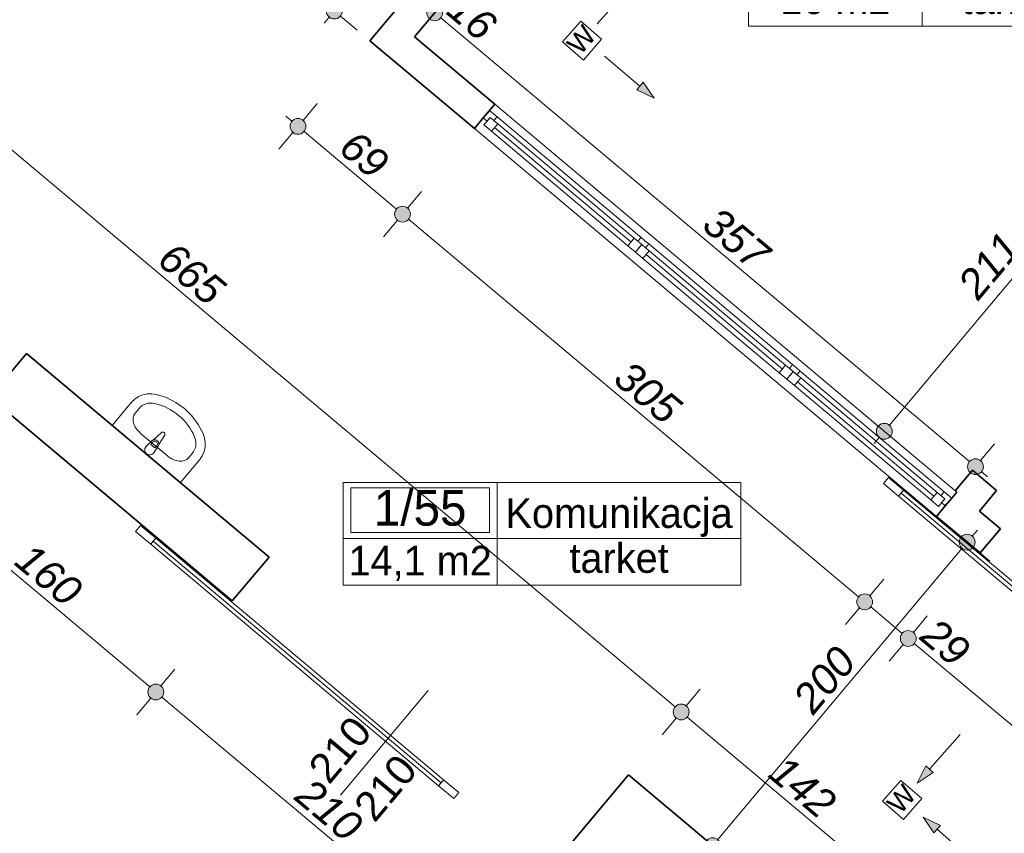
# Model space of a CAD drawing. Header units: millimetres. Extents: x -50073 to 84772, y -78870 to -35317.
# Tile 110 of 125: x 48069 to 53048, y -61511 to -57397. Entities that reach past the tile are written whole.
import ezdxf
from ezdxf.enums import TextEntityAlignment as Align

# ---------------------------------------------------------------- set-up
doc = ezdxf.new("R2010")
doc.units = ezdxf.units.MM
doc.header["$MEASUREMENT"] = 0
for name, color, linetype, lineweight in [('Drzwi ArchiCAD_Nr_pióra__1', 7, 'Continuous', 0), ('Instalacje - Went_Klim_Nr_pióra__42', 150, 'Continuous', 13), ('Konstrukcja - Ściany zew_Nr_pióra__6', 7, 'Continuous', 35), ('Metryczki pomieszczeń ArchiCADa_Nr_pióra__1', 7, 'Continuous', 0), ('Okna ArchiCADa_Nr_pióra__1', 7, 'Continuous', 0), ('Wnetrze - Sanitariaty_Nr_pióra__22', 8, 'Continuous', 13), ('Wymiarowanie - Ogólne_Nr_pióra__82', 114, 'Continuous', 13), ('Znaczniki drzwi ArchiCADa_Nr_pióra__1', 7, 'Continuous', 0), ('Znaczniki drzwi ArchiCADa_Nr_pióra__7', 7, 'Continuous', 70)]:
    doc.layers.add(name, color=color, linetype=linetype, lineweight=lineweight)
doc.layers.add('Elementy modelu - Strefy', color=7, linetype='Continuous')
doc.layers.add('Wymiarowanie - Ogólne', color=7, linetype='Continuous')
doc.styles.add('GENERATED_STYLE_1', font='txt')
doc.styles.add('GENERATED_STYLE_2', font='txt')
doc.styles.add('GENERATED_STYLE_3', font='txt')
doc.dimstyles.new('GENERATED_STYLE__1', dxfattribs={"dimtxt": 150, "dimasz": 152, "dimexe": 0.18, "dimexo": 0, "dimgap": 0.09, "dimtad": 1, "dimlfac": 0.1, "dimzin": 0, "dimdsep": 46, "dimtxsty": 'GENERATED_STYLE_3', "dimblk": 'ARROWHEAD_11', "dimblk1": 'ARROWHEAD_11', "dimblk2": 'ARROWHEAD_11', "dimcen": 0.09, "dimclrd": 114, "dimclre": 114, "dimclrt": 114, "dimazin": 0, "dimtfac": 1, "dimtdec": 4, "dimtmove": 0, "dimatfit": 3, "dimfxl": 1, "dimtolj": 1, "dimtzin": 0, "dimarcsym": 0})

# ---------------------------------------------------------------- blocks, each defined once
blk = doc.blocks.new('Pok. 1os._1_60A_54', base_point=(52632.4, -57195))
at = {"layer": 'Metryczki pomieszczeń ArchiCADa_Nr_pióra__1', "linetype": 'Continuous'}
for p, q in [((51754.4, -56912.1), (53532.4, -56912.1)), ((51754.4, -57430.7), (51754.4, -56912.1)), ((51798.3, -56938.1), (52588.5, -56938.1)), ((51798.3, -57164.3), (51798.3, -56938.1)), ((52588.5, -56938.1), (52588.5, -57164.3)), ((52632.4, -56912.1), (52632.4, -57430.7)), ((53532.4, -56912.1), (53532.4, -57430.7)), ((51754.4, -57195), (53532.4, -57195)), ((52588.5, -57164.3), (51798.3, -57164.3)), ((53532.4, -57430.7), (51754.4, -57430.7))]:
    blk.add_line(p, q, dxfattribs=at)
at = {"layer": 'Metryczki pomieszczeń ArchiCADa_Nr_pióra__1'}
for tag, height, style, p in [('ROOM_NUMBER', 180, 'GENERATED_STYLE_2', (52193.4, -57040)), ('ROOM_NAME', 150, 'GENERATED_STYLE_1', (53082.4, -57046.2)), ('floor_f', 150, 'GENERATED_STYLE_1', (53082.4, -57293.7)), ('ROOM_CALC_AREA', 150, 'GENERATED_STYLE_1', (52193.4, -57293.7))]:
    blk.add_attdef(tag, text='', height=height, dxfattribs=dict(at, style=style)).set_placement(p, align=Align.MIDDLE_CENTER)
blk = doc.blocks.new('Komunikacja_1_55_62', base_point=(50483.7, -60020.3))
at = {"layer": 'Metryczki pomieszczeń ArchiCADa_Nr_pióra__1', "linetype": 'Continuous'}
for p, q in [((49704.7, -59737.4), (51716.4, -59737.4)), ((49704.7, -60256), (49704.7, -59737.4)), ((50483.7, -59737.4), (50483.7, -60256)), ((51716.4, -59737.4), (51716.4, -60256)), ((49743.6, -59763.4), (50444.8, -59763.4)), ((49743.6, -59989.7), (49743.6, -59763.4)), ((50444.8, -59763.4), (50444.8, -59989.7)), ((50444.8, -59989.7), (49743.6, -59989.7)), ((49704.7, -60020.3), (51716.4, -60020.3)), ((51716.4, -60256), (49704.7, -60256))]:
    blk.add_line(p, q, dxfattribs=at)
at = {"layer": 'Metryczki pomieszczeń ArchiCADa_Nr_pióra__1'}
for tag, height, style, p in [('ROOM_NUMBER', 180, 'GENERATED_STYLE_2', (50094.2, -59865.4)), ('ROOM_NAME', 150, 'GENERATED_STYLE_1', (51100.1, -59891.9)), ('floor_f', 150, 'GENERATED_STYLE_1', (51100.1, -60119)), ('ROOM_CALC_AREA', 150, 'GENERATED_STYLE_1', (50094.2, -60132.4))]:
    blk.add_attdef(tag, text='', height=height, dxfattribs=dict(at, style=style)).set_placement(p, align=Align.MIDDLE_CENTER)
blk = doc.blocks.new('*D96')
at = {"layer": 'Wymiarowanie - Ogólne_Nr_pióra__82', "linetype": 'Continuous'}
for points in [[(39276.8, -39330.7), (39273.8, -39315.4), (39265.1, -39302.4), (39252.1, -39293.7), (39236.8, -39290.7), (39221.5, -39293.7), (39208.5, -39302.4), (39199.9, -39315.4), (39196.8, -39330.7), (39199.9, -39346), (39208.5, -39359), (39221.5, -39367.6), (39236.8, -39370.7), (39252.1, -39367.6), (39265.1, -39359), (39273.8, -39346)], [(61589.9, -58047.1), (61586.9, -58031.8), (61578.2, -58018.8), (61565.2, -58010.1), (61549.9, -58007.1), (61534.6, -58010.1), (61521.6, -58018.8), (61513, -58031.8), (61509.9, -58047.1), (61513, -58062.4), (61521.6, -58075.4), (61534.6, -58084), (61549.9, -58087.1), (61565.2, -58084), (61578.2, -58075.4), (61586.9, -58062.4)]]:
    blk.add_hatch(color=256, dxfattribs=at).paths.add_polyline_path(points)
for p, q in [((39262.5, -39300), (39333.2, -39215.7)), ((39175.5, -39279.3), (39206.2, -39305)), ((39140.4, -39445.6), (39211.1, -39361.3)), ((39267.5, -39356.4), (61519.3, -58021.4)), ((61575.6, -58016.4), (61646.3, -57932.2)), ((61453.5, -58162), (61524.2, -58077.7)), ((61580.6, -58072.8), (61611.2, -58098.5))]:
    blk.add_line(p, q, dxfattribs=at)
for centre in [(39236.8, -39330.7), (61549.9, -58047.1)]:
    blk.add_circle(centre, 40, dxfattribs=at)
at = {"layer": 'Wymiarowanie - Ogólne_Nr_pióra__82', "insert": (50150.5, -48446), "char_height": 150, "attachment_point": 7, "rotation": 320.0098, "style": 'GENERATED_STYLE_3'}
blk.add_mtext('\\A1;{\\fArial|b0|i1|c238|p38;2 912,5}', dxfattribs=at)
blk = doc.blocks.new('ARROWHEAD_11')
at = {"color": 0, "linetype": 'Continuous', "lineweight": 0}
blk.add_line((0, 0), (-1, 0), dxfattribs=at)
at = {"color": 0, "linetype": 'Continuous', "lineweight": 0, "const_width": 0.25, "flags": 128}
blk.add_lwpolyline([(-0.125, 0, 1), (0.125, 0, 1)], format="xyb", close=True, dxfattribs=at)
blk = doc.blocks.new('*D177')
at = {"layer": 'Wymiarowanie - Ogólne_Nr_pióra__82', "linetype": 'Continuous'}
for points in [[(48797.6, -60796.3), (48794.5, -60781), (48785.8, -60768), (48772.9, -60759.4), (48757.6, -60756.3), (48742.3, -60759.4), (48729.3, -60768), (48720.6, -60781), (48717.6, -60796.3), (48720.6, -60811.6), (48729.3, -60824.6), (48742.3, -60833.3), (48757.6, -60836.3), (48772.9, -60833.3), (48785.8, -60824.6), (48794.5, -60811.6)], [(50406.3, -62146.2), (50403.2, -62130.8), (50394.6, -62117.9), (50381.6, -62109.2), (50366.3, -62106.2), (50351, -62109.2), (50338, -62117.9), (50329.3, -62130.8), (50326.3, -62146.2), (50329.3, -62161.5), (50338, -62174.4), (50351, -62183.1), (50366.3, -62186.2), (50381.6, -62183.1), (50394.6, -62174.4), (50403.2, -62161.5)]]:
    blk.add_hatch(color=256, dxfattribs=at).paths.add_polyline_path(points)
for p, q in [((48731.8, -60827), (48661.1, -60911.2)), ((50335.6, -62120.4), (48788.2, -60822)), ((50462.7, -62031.2), (50392, -62115.5)), ((50340.6, -62176.8), (50269.8, -62261.1))]:
    blk.add_line(p, q, dxfattribs=at)
blk.add_circle((50366.3, -62146.2), 40, dxfattribs=at)
at = {"layer": 'Wymiarowanie - Ogólne_Nr_pióra__82', "insert": (49450.4, -61338.5), "char_height": 150, "attachment_point": 7, "rotation": 320.0005, "style": 'GENERATED_STYLE_3'}
blk.add_mtext('\\A1;{\\fArial|b0|i1|c238|p38;210}', dxfattribs=at)
blk = doc.blocks.new('*D178')
at = {"layer": 'Wymiarowanie - Ogólne_Nr_pióra__82', "linetype": 'Continuous'}
for points in [[(47571.9, -59767.9), (47568.8, -59752.6), (47560.2, -59739.6), (47547.2, -59730.9), (47531.9, -59727.9), (47516.6, -59730.9), (47503.6, -59739.6), (47494.9, -59752.6), (47491.9, -59767.9), (47494.9, -59783.2), (47503.6, -59796.2), (47516.6, -59804.8), (47531.9, -59807.9), (47547.2, -59804.8), (47560.2, -59796.2), (47568.8, -59783.2)], [(48797.6, -60796.3), (48794.5, -60781), (48785.8, -60768), (48772.9, -60759.4), (48757.6, -60756.3), (48742.3, -60759.4), (48729.3, -60768), (48720.6, -60781), (48717.6, -60796.3), (48720.6, -60811.6), (48729.3, -60824.6), (48742.3, -60833.3), (48757.6, -60836.3), (48772.9, -60833.3), (48785.8, -60824.6), (48794.5, -60811.6)]]:
    blk.add_hatch(color=256, dxfattribs=at).paths.add_polyline_path(points)
for p, q in [((47628.3, -59653), (47557.6, -59737.2)), ((47506.2, -59798.5), (47435.5, -59882.8)), ((48726.9, -60770.6), (47562.5, -59793.6)), ((48854, -60681.4), (48783.3, -60765.7)), ((48731.8, -60827), (48661.1, -60911.2))]:
    blk.add_line(p, q, dxfattribs=at)
blk.add_circle((48757.6, -60796.3), 40, dxfattribs=at)
at = {"layer": 'Wymiarowanie - Ogólne_Nr_pióra__82', "insert": (48033.2, -60149.4), "char_height": 150, "attachment_point": 7, "rotation": 320.0005, "style": 'GENERATED_STYLE_3'}
blk.add_mtext('\\A1;{\\fArial|b0|i1|c238|p38;160}', dxfattribs=at)
blk = doc.blocks.new('*D213')
at = {"layer": 'Wymiarowanie - Ogólne_Nr_pióra__82', "linetype": 'Continuous'}
for points in [[(54436.3, -61327.8), (54433.3, -61312.5), (54424.6, -61299.5), (54411.7, -61290.8), (54396.3, -61287.8), (54381, -61290.8), (54368.1, -61299.5), (54359.4, -61312.5), (54356.3, -61327.8), (54359.4, -61343.1), (54368.1, -61356.1), (54381, -61364.7), (54396.3, -61367.8), (54411.7, -61364.7), (54424.6, -61356.1), (54433.3, -61343.1)], [(52940.8, -63110.1), (52937.8, -63094.8), (52929.1, -63081.8), (52916.2, -63073.2), (52900.8, -63070.1), (52885.5, -63073.2), (52872.6, -63081.8), (52863.9, -63094.8), (52860.8, -63110.1), (52863.9, -63125.4), (52872.6, -63138.4), (52885.5, -63147.1), (52900.8, -63150.1), (52916.2, -63147.1), (52929.1, -63138.4), (52937.8, -63125.4)]]:
    blk.add_hatch(color=256, dxfattribs=at).paths.add_polyline_path(points)
for p, q in [((54281.4, -61231.4), (54365.7, -61302.1)), ((54370.6, -61358.4), (52926.6, -63079.5)), ((54427, -61353.5), (54511.3, -61424.2)), ((52785.9, -63013.7), (52870.2, -63084.4)), ((52875.1, -63140.8), (52849.4, -63171.4)), ((52931.5, -63135.8), (53015.8, -63206.5))]:
    blk.add_line(p, q, dxfattribs=at)
for centre in [(54396.3, -61327.8), (52900.8, -63110.1)]:
    blk.add_circle(centre, 40, dxfattribs=at)
at = {"layer": 'Wymiarowanie - Ogólne_Nr_pióra__82', "insert": (53460.8, -62396.1), "char_height": 150, "attachment_point": 7, "rotation": 50.001, "style": 'GENERATED_STYLE_3'}
blk.add_mtext('\\A1;{\\fArial|b0|i1|c238|p38;232,5}', dxfattribs=at)
blk = doc.blocks.new('*D214')
at = {"layer": 'Wymiarowanie - Ogólne_Nr_pióra__82', "linetype": 'Continuous'}
for points in [[(52900.4, -60039), (52897.3, -60023.7), (52888.7, -60010.7), (52875.7, -60002), (52860.4, -59999), (52845.1, -60002), (52832.1, -60010.7), (52823.4, -60023.7), (52820.4, -60039), (52823.4, -60054.3), (52832.1, -60067.3), (52845.1, -60076), (52860.4, -60079), (52875.7, -60076), (52888.7, -60067.3), (52897.3, -60054.3)], [(51613.3, -61573.4), (51610.3, -61558.1), (51601.6, -61545.1), (51588.6, -61536.4), (51573.3, -61533.4), (51558, -61536.4), (51545, -61545.1), (51536.4, -61558.1), (51533.3, -61573.4), (51536.4, -61588.7), (51545, -61601.7), (51558, -61610.3), (51573.3, -61613.4), (51588.6, -61610.3), (51601.6, -61601.7), (51610.3, -61588.7)]]:
    blk.add_hatch(color=256, dxfattribs=at).paths.add_polyline_path(points)
for p, q in [((52745.4, -59942.6), (52829.7, -60013.3)), ((52911.8, -59977.7), (52886.1, -60008.4)), ((52834.7, -60069.6), (51599, -61542.7)), ((52891, -60064.7), (52975.3, -60135.4)), ((51458.4, -61477), (51542.7, -61547.7)), ((51547.6, -61604), (51521.9, -61634.7)), ((51604, -61599.1), (51688.2, -61669.8))]:
    blk.add_line(p, q, dxfattribs=at)
for centre in [(52860.4, -60039), (51573.3, -61573.4)]:
    blk.add_circle(centre, 40, dxfattribs=at)
at = {"layer": 'Wymiarowanie - Ogólne_Nr_pióra__82', "insert": (52084.1, -60917.7), "char_height": 150, "attachment_point": 7, "rotation": 50.0098, "style": 'GENERATED_STYLE_3'}
blk.add_mtext('\\A1;{\\fArial|b0|i1|c238|p38;200}', dxfattribs=at)
blk = doc.blocks.new('*D217')
at = {"layer": 'Wymiarowanie - Ogólne_Nr_pióra__82', "linetype": 'Continuous'}
for points in [[(51454.2, -60897.3), (51451.1, -60882), (51442.4, -60869), (51429.5, -60860.4), (51414.2, -60857.3), (51398.8, -60860.4), (51385.9, -60869), (51377.2, -60882), (51374.2, -60897.3), (51377.2, -60912.6), (51385.9, -60925.6), (51398.8, -60934.3), (51414.2, -60937.3), (51429.5, -60934.3), (51442.4, -60925.6), (51451.1, -60912.6)], [(52541.9, -61810.1), (52538.9, -61794.8), (52530.2, -61781.8), (52517.2, -61773.1), (52501.9, -61770.1), (52486.6, -61773.1), (52473.6, -61781.8), (52465, -61794.8), (52461.9, -61810.1), (52465, -61825.4), (52473.6, -61838.4), (52486.6, -61847), (52501.9, -61850.1), (52517.2, -61847), (52530.2, -61838.4), (52538.9, -61825.4)]]:
    blk.add_hatch(color=256, dxfattribs=at).paths.add_polyline_path(points)
for p, q in [((51510.6, -60782.4), (51439.9, -60866.7)), ((51383.5, -60871.6), (51352.9, -60845.9)), ((51388.4, -60928), (51317.7, -61012.2)), ((52471.3, -61784.4), (51444.8, -60923)), ((52598.3, -61695.2), (52527.6, -61779.4)), ((52476.2, -61840.7), (52405.5, -61925))]:
    blk.add_line(p, q, dxfattribs=at)
for centre in [(51414.2, -60897.3), (52501.9, -61810.1)]:
    blk.add_circle(centre, 40, dxfattribs=at)
at = {"layer": 'Wymiarowanie - Ogólne_Nr_pióra__82', "insert": (51846.5, -61221), "char_height": 150, "attachment_point": 7, "rotation": 319.9995, "style": 'GENERATED_STYLE_3'}
blk.add_mtext('\\A1;{\\fArial|b0|i1|c238|p38;142}', dxfattribs=at)
blk = doc.blocks.new('*D220')
at = {"layer": 'Wymiarowanie - Ogólne_Nr_pióra__82', "linetype": 'Continuous'}
for points in [[(52602.2, -60525.8), (52599.2, -60510.5), (52590.5, -60497.5), (52577.5, -60488.9), (52562.2, -60485.8), (52546.9, -60488.9), (52533.9, -60497.5), (52525.3, -60510.5), (52522.2, -60525.8), (52525.3, -60541.1), (52533.9, -60554.1), (52546.9, -60562.8), (52562.2, -60565.8), (52577.5, -60562.8), (52590.5, -60554.1), (52599.2, -60541.1)], [(53973.5, -61676.4), (53970.4, -61661.1), (53961.7, -61648.1), (53948.8, -61639.4), (53933.5, -61636.4), (53918.1, -61639.4), (53905.2, -61648.1), (53896.5, -61661.1), (53893.5, -61676.4), (53896.5, -61691.7), (53905.2, -61704.7), (53918.1, -61713.4), (53933.5, -61716.4), (53948.8, -61713.4), (53961.7, -61704.7), (53970.4, -61691.7)]]:
    blk.add_hatch(color=256, dxfattribs=at).paths.add_polyline_path(points)
for p, q in [((52658.6, -60410.9), (52587.9, -60495.2)), ((52536.5, -60556.5), (52465.8, -60640.7)), ((53902.8, -61650.7), (52592.9, -60551.5))]:
    blk.add_line(p, q, dxfattribs=at)
blk.add_circle((52562.2, -60525.8), 40, dxfattribs=at)
at = {"layer": 'Wymiarowanie - Ogólne_Nr_pióra__82', "char_height": 150, "attachment_point": 7, "rotation": 320.0008, "style": 'GENERATED_STYLE_3'}
for s, insert in [('\\A1;{\\fArial|b0|i1|c238|p38;29}', (52612.1, -60528.6)), ('\\A1;{\\fArial|b0|i1|c238|p38;179}', (53223.5, -61041.5))]:
    blk.add_mtext(s, dxfattribs=dict(at, insert=insert))
blk = doc.blocks.new('*D221')
at = {"layer": 'Wymiarowanie - Ogólne_Nr_pióra__82', "linetype": 'Continuous'}
for points in [[(52381.7, -60340.8), (52378.7, -60325.5), (52370, -60312.5), (52357, -60303.8), (52341.7, -60300.8), (52326.4, -60303.8), (52313.4, -60312.5), (52304.8, -60325.5), (52301.7, -60340.8), (52304.8, -60356.1), (52313.4, -60369.1), (52326.4, -60377.8), (52341.7, -60380.8), (52357, -60377.8), (52370, -60369.1), (52378.7, -60356.1)], [(52602.2, -60525.8), (52599.2, -60510.5), (52590.5, -60497.5), (52577.5, -60488.9), (52562.2, -60485.8), (52546.9, -60488.9), (52533.9, -60497.5), (52525.3, -60510.5), (52522.2, -60525.8), (52525.3, -60541.1), (52533.9, -60554.1), (52546.9, -60562.8), (52562.2, -60565.8), (52577.5, -60562.8), (52590.5, -60554.1), (52599.2, -60541.1)]]:
    blk.add_hatch(color=256, dxfattribs=at).paths.add_polyline_path(points)
for p, q in [((52438.1, -60225.9), (52367.4, -60310.2)), ((52316, -60371.4), (52245.3, -60455.7)), ((52531.6, -60500.1), (52372.4, -60366.5)), ((52658.6, -60410.9), (52587.9, -60495.2))]:
    blk.add_line(p, q, dxfattribs=at)
blk.add_circle((52341.7, -60340.8), 40, dxfattribs=at)
blk = doc.blocks.new('*D222')
at = {"layer": 'Wymiarowanie - Ogólne_Nr_pióra__82', "linetype": 'Continuous'}
for points in [[(50045.3, -58380.3), (50042.2, -58365), (50033.5, -58352), (50020.6, -58343.4), (50005.3, -58340.3), (49989.9, -58343.4), (49977, -58352), (49968.3, -58365), (49965.3, -58380.3), (49968.3, -58395.6), (49977, -58408.6), (49989.9, -58417.3), (50005.3, -58420.3), (50020.6, -58417.3), (50033.5, -58408.6), (50042.2, -58395.6)], [(52381.7, -60340.8), (52378.7, -60325.5), (52370, -60312.5), (52357, -60303.8), (52341.7, -60300.8), (52326.4, -60303.8), (52313.4, -60312.5), (52304.8, -60325.5), (52301.7, -60340.8), (52304.8, -60356.1), (52313.4, -60369.1), (52326.4, -60377.8), (52341.7, -60380.8), (52357, -60377.8), (52370, -60369.1), (52378.7, -60356.1)]]:
    blk.add_hatch(color=256, dxfattribs=at).paths.add_polyline_path(points)
for p, q in [((52311.1, -60315.1), (50035.9, -58406)), ((52438.1, -60225.9), (52367.4, -60310.2))]:
    blk.add_line(p, q, dxfattribs=at)
at = {"layer": 'Wymiarowanie - Ogólne_Nr_pióra__82', "insert": (51062, -59227.8), "char_height": 150, "attachment_point": 7, "rotation": 320.0008, "style": 'GENERATED_STYLE_3'}
blk.add_mtext('\\A1;{\\fArial|b0|i1|c238|p38;305}', dxfattribs=at)
blk = doc.blocks.new('*D223')
at = {"layer": 'Wymiarowanie - Ogólne_Nr_pióra__82', "linetype": 'Continuous'}
for points in [[(49516.7, -57936.8), (49513.6, -57921.5), (49505, -57908.5), (49492, -57899.9), (49476.7, -57896.8), (49461.4, -57899.9), (49448.4, -57908.5), (49439.7, -57921.5), (49436.7, -57936.8), (49439.7, -57952.1), (49448.4, -57965.1), (49461.4, -57973.8), (49476.7, -57976.8), (49492, -57973.8), (49505, -57965.1), (49513.6, -57952.1)], [(50045.3, -58380.3), (50042.2, -58365), (50033.5, -58352), (50020.6, -58343.4), (50005.3, -58340.3), (49989.9, -58343.4), (49977, -58352), (49968.3, -58365), (49965.3, -58380.3), (49968.3, -58395.6), (49977, -58408.6), (49989.9, -58417.3), (50005.3, -58420.3), (50020.6, -58417.3), (50033.5, -58408.6), (50042.2, -58395.6)]]:
    blk.add_hatch(color=256, dxfattribs=at).paths.add_polyline_path(points)
for p, q in [((49573.1, -57821.9), (49502.4, -57906.2)), ((49446.1, -57911.1), (49415.4, -57885.4)), ((49451, -57967.5), (49380.3, -58051.7)), ((49974.6, -58354.6), (49507.3, -57962.5)), ((50101.7, -58265.4), (50031, -58349.7)), ((49979.5, -58411), (49908.8, -58495.2))]:
    blk.add_line(p, q, dxfattribs=at)
for centre in [(49476.7, -57936.8), (50005.3, -58380.3)]:
    blk.add_circle(centre, 40, dxfattribs=at)
at = {"layer": 'Wymiarowanie - Ogólne_Nr_pióra__82', "insert": (49673.1, -58062.4), "char_height": 150, "attachment_point": 7, "rotation": 320.0008, "style": 'GENERATED_STYLE_3'}
blk.add_mtext('\\A1;{\\fArial|b0|i1|c238|p38;69}', dxfattribs=at)
blk = doc.blocks.new('*D227')
at = {"layer": 'Wymiarowanie - Ogólne_Nr_pióra__82', "linetype": 'Continuous'}
for points in [[(53840.5, -57857.6), (53837.5, -57842.3), (53828.8, -57829.3), (53815.8, -57820.6), (53800.5, -57817.6), (53785.2, -57820.6), (53772.2, -57829.3), (53763.6, -57842.3), (53760.5, -57857.6), (53763.6, -57872.9), (53772.2, -57885.8), (53785.2, -57894.5), (53800.5, -57897.6), (53815.8, -57894.5), (53828.8, -57885.8), (53837.5, -57872.9)], [(52481, -59478.3), (52477.9, -59463), (52469.3, -59450), (52456.3, -59441.4), (52441, -59438.3), (52425.7, -59441.4), (52412.7, -59450), (52404, -59463), (52401, -59478.3), (52404, -59493.6), (52412.7, -59506.6), (52425.7, -59515.3), (52441, -59518.3), (52456.3, -59515.3), (52469.3, -59506.6), (52477.9, -59493.6)]]:
    blk.add_hatch(color=256, dxfattribs=at).paths.add_polyline_path(points)
for p, q in [((53685.6, -57761.2), (53769.9, -57831.9)), ((53774.8, -57888.2), (52466.7, -59447.7)), ((53831.2, -57883.3), (53915.4, -57954)), ((52326.1, -59381.9), (52410.3, -59452.6)), ((52415.3, -59509), (52389.6, -59539.6)), ((52471.6, -59504), (52555.9, -59574.7))]:
    blk.add_line(p, q, dxfattribs=at)
blk.add_circle((52441, -59478.3), 40, dxfattribs=at)
at = {"layer": 'Wymiarowanie - Ogólne_Nr_pióra__82', "insert": (52937.8, -58839.4), "char_height": 150, "attachment_point": 7, "rotation": 50.0098, "style": 'GENERATED_STYLE_3'}
blk.add_mtext('\\A1;{\\fArial|b0|i1|c238|p38;211,5}', dxfattribs=at)
blk = doc.blocks.new('*D228')
at = {"layer": 'Wymiarowanie - Ogólne_Nr_pióra__82', "linetype": 'Continuous'}
for points in [[(50207.4, -57362.5), (50204.4, -57347.2), (50195.7, -57334.2), (50182.7, -57325.6), (50167.4, -57322.5), (50152.1, -57325.6), (50139.1, -57334.2), (50130.5, -57347.2), (50127.4, -57362.5), (50130.5, -57377.8), (50139.1, -57390.8), (50152.1, -57399.5), (50167.4, -57402.5), (50182.7, -57399.5), (50195.7, -57390.8), (50204.4, -57377.8)], [(52942, -59657), (52938.9, -59641.7), (52930.3, -59628.7), (52917.3, -59620.1), (52902, -59617), (52886.7, -59620.1), (52873.7, -59628.7), (52865, -59641.7), (52862, -59657), (52865, -59672.3), (52873.7, -59685.3), (52886.7, -59694), (52902, -59697), (52917.3, -59694), (52930.3, -59685.3), (52938.9, -59672.3)]]:
    blk.add_hatch(color=256, dxfattribs=at).paths.add_polyline_path(points)
for p, q in [((52871.3, -59631.3), (50198.1, -57388.2)), ((52998.4, -59542.1), (52927.7, -59626.4)), ((52876.3, -59687.6), (52805.6, -59771.9)), ((52963.3, -59708.4), (52932.6, -59682.7))]:
    blk.add_line(p, q, dxfattribs=at)
for centre in [(50167.4, -57362.5), (52902, -59657)]:
    blk.add_circle(centre, 40, dxfattribs=at)
at = {"layer": 'Wymiarowanie - Ogólne_Nr_pióra__82', "char_height": 150, "attachment_point": 7, "rotation": 320.0008, "style": 'GENERATED_STYLE_3'}
for s, insert in [('\\A1;{\\fArial|b0|i1|c238|p38;16}', (50217.3, -57365.2)), ('\\A1;{\\fArial|b0|i1|c238|p38;357}', (51510.4, -58450.2))]:
    blk.add_mtext(s, dxfattribs=dict(at, insert=insert))
blk = doc.blocks.new('*D229')
at = {"layer": 'Wymiarowanie - Ogólne_Nr_pióra__82', "linetype": 'Continuous'}
for points in [[(50084.8, -57259.6), (50081.8, -57244.3), (50073.1, -57231.4), (50060.1, -57222.7), (50044.8, -57219.6), (50029.5, -57222.7), (50016.5, -57231.4), (50007.9, -57244.3), (50004.8, -57259.6), (50007.9, -57274.9), (50016.5, -57287.9), (50029.5, -57296.6), (50044.8, -57299.6), (50060.1, -57296.6), (50073.1, -57287.9), (50081.8, -57274.9)], [(50207.4, -57362.5), (50204.4, -57347.2), (50195.7, -57334.2), (50182.7, -57325.6), (50167.4, -57322.5), (50152.1, -57325.6), (50139.1, -57334.2), (50130.5, -57347.2), (50127.4, -57362.5), (50130.5, -57377.8), (50139.1, -57390.8), (50152.1, -57399.5), (50167.4, -57402.5), (50182.7, -57399.5), (50195.7, -57390.8), (50204.4, -57377.8)]]:
    blk.add_hatch(color=256, dxfattribs=at).paths.add_polyline_path(points)
for p, q in [((50141.2, -57144.7), (50070.5, -57229)), ((50014.2, -57233.9), (49983.5, -57208.2)), ((50263.8, -57247.6), (50193.1, -57331.9)), ((50019.1, -57290.3), (49948.4, -57374.5)), ((50136.8, -57336.8), (50075.5, -57285.3)), ((50141.7, -57393.2), (50071, -57477.4))]:
    blk.add_line(p, q, dxfattribs=at)
blk.add_circle((50044.8, -57259.6), 40, dxfattribs=at)
blk = doc.blocks.new('*D236')
at = {"layer": 'Wymiarowanie - Ogólne_Nr_pióra__82', "linetype": 'Continuous'}
for points in [[(50143.3, -56825.1), (50140.3, -56809.8), (50131.6, -56796.8), (50118.7, -56788.2), (50103.3, -56785.1), (50088, -56788.2), (50075.1, -56796.8), (50066.4, -56809.8), (50063.3, -56825.1), (50066.4, -56840.4), (50075.1, -56853.4), (50088, -56862.1), (50103.3, -56865.1), (50118.7, -56862.1), (50131.6, -56853.4), (50140.3, -56840.4)], [(49700, -57353.7), (49696.9, -57338.4), (49688.3, -57325.4), (49675.3, -57316.7), (49660, -57313.7), (49644.7, -57316.7), (49631.7, -57325.4), (49623, -57338.4), (49620, -57353.7), (49623, -57369), (49631.7, -57382), (49644.7, -57390.6), (49660, -57393.7), (49675.3, -57390.6), (49688.3, -57382), (49696.9, -57369)]]:
    blk.add_hatch(color=256, dxfattribs=at).paths.add_polyline_path(points)
for p, q in [((50077.6, -56855.8), (49685.7, -57323)), ((49545.1, -57257.3), (49629.3, -57328)), ((49634.3, -57384.3), (49608.6, -57415)), ((49690.6, -57379.4), (49774.9, -57450.1))]:
    blk.add_line(p, q, dxfattribs=at)
for centre in [(50103.3, -56825.1), (49660, -57353.7)]:
    blk.add_circle(centre, 40, dxfattribs=at)
at = {"layer": 'Wymiarowanie - Ogólne_Nr_pióra__82', "insert": (49785.5, -57157.3), "char_height": 150, "attachment_point": 7, "rotation": 50.0098, "style": 'GENERATED_STYLE_3'}
blk.add_mtext('\\A1;{\\fArial|b0|i1|c238|p38;69}', dxfattribs=at)
blk = doc.blocks.new('*D255')
at = {"layer": 'Wymiarowanie - Ogólne_Nr_pióra__82', "linetype": 'Continuous'}
for points in [[(46359.9, -56622.8), (46356.9, -56607.5), (46348.2, -56594.5), (46335.2, -56585.9), (46319.9, -56582.8), (46304.6, -56585.9), (46291.6, -56594.5), (46283, -56607.5), (46279.9, -56622.8), (46283, -56638.1), (46291.6, -56651.1), (46304.6, -56659.8), (46319.9, -56662.8), (46335.2, -56659.8), (46348.2, -56651.1), (46356.9, -56638.1)], [(51454.1, -60897.3), (51451.1, -60882), (51442.4, -60869), (51429.5, -60860.4), (51414.1, -60857.3), (51398.8, -60860.4), (51385.9, -60869), (51377.2, -60882), (51374.1, -60897.3), (51377.2, -60912.6), (51385.9, -60925.6), (51398.8, -60934.3), (51414.1, -60937.3), (51429.5, -60934.3), (51442.4, -60925.6), (51451.1, -60912.6)]]:
    blk.add_hatch(color=256, dxfattribs=at).paths.add_polyline_path(points)
for p, q in [((46294.2, -56653.5), (46223.5, -56737.7)), ((51383.5, -60871.6), (46350.6, -56648.5)), ((51510.6, -60782.4), (51439.9, -60866.7)), ((51388.4, -60928), (51317.7, -61012.2)), ((51475.4, -60948.7), (51444.8, -60923))]:
    blk.add_line(p, q, dxfattribs=at)
blk.add_circle((51414.1, -60897.3), 40, dxfattribs=at)
at = {"layer": 'Wymiarowanie - Ogólne_Nr_pióra__82', "insert": (48755.5, -58627.3), "char_height": 150, "attachment_point": 7, "rotation": 320.0005, "style": 'GENERATED_STYLE_3'}
blk.add_mtext('\\A1;{\\fArial|b0|i1|c238|p38;665}', dxfattribs=at)

msp = doc.modelspace()

# ---------------------------------------------------------------- hatches: boundary and pattern name
at = {"layer": 'Instalacje - Went_Klim_Nr_pióra__42', "linetype": 'Continuous'}
for points in [[(51276.886, -57793.387), (51221.836, -57714.017), (51189.526, -57752.176)], [(52607.628, -61256.752), (52688.345, -61203.696), (52651.003, -61170.446)], [(52637.796, -61428.707), (52691.649, -61508.894), (52724.527, -61471.225)]]:
    msp.add_hatch(color=256, dxfattribs=at).paths.add_polyline_path(points)

# ---------------------------------------------------------------- linework, layer by layer
at = {"layer": 'Drzwi ArchiCAD_Nr_pióra__1', "linetype": 'Continuous'}
for p, q in [((52436.571, -59742.126), (52462.282, -59711.484)), ((52513.176, -59806.404), (52436.571, -59742.126)), ((52462.282, -59711.484), (52538.887, -59775.762)), ((52538.887, -59775.762), (52513.176, -59806.404)), ((52513.176, -59806.404), (52526.031, -59791.083)), ((52526.031, -59791.083), (52538.887, -59775.762)), ((52526.031, -59791.083), (53744.056, -60813.099)), ((53744.056, -60813.099), (52526.031, -59791.083)), ((53744.056, -60813.099), (52526.031, -59791.083)), ((52538.887, -59775.762), (53756.911, -60797.778)), ((53731.2, -60828.42), (52513.176, -59806.404)), ((48655.141, -59984.933), (48680.852, -59954.291)), ((48731.746, -60049.211), (48655.141, -59984.933)), ((48680.852, -59954.291), (48757.457, -60018.569)), ((48757.457, -60018.569), (48731.746, -60049.211)), ((48731.746, -60049.211), (48744.601, -60033.89)), ((48744.601, -60033.89), (48757.457, -60018.569)), ((48744.601, -60033.89), (50200.097, -61255.173)), ((50200.097, -61255.173), (48744.601, -60033.89)), ((50200.097, -61255.173), (48744.601, -60033.89)), ((48757.457, -60018.569), (50212.953, -61239.852)), ((50187.242, -61270.494), (48731.746, -60049.211)), ((50187.242, -61270.494), (50212.953, -61239.852)), ((50200.097, -61255.173), (50187.242, -61270.494)), ((50263.847, -61334.772), (50187.242, -61270.494)), ((50212.953, -61239.852), (50200.097, -61255.173)), ((50212.953, -61239.852), (50289.558, -61304.13)), ((50289.558, -61304.13), (50263.847, -61334.772))]:
    msp.add_line(p, q, dxfattribs=at)
at = {"layer": 'Instalacje - Went_Klim_Nr_pióra__42', "linetype": 'Continuous'}
for p, q in [((50989.048, -57417.798), (51144.918, -57242.744)), ((50906.275, -57404.405), (50814.215, -57509.88)), ((51011.75, -57496.466), (50906.275, -57404.405)), ((50919.689, -57601.94), (51011.75, -57496.466)), ((50814.215, -57509.88), (50919.689, -57601.94)), ((51026.799, -57581.637), (51205.681, -57733.097)), ((51189.526, -57752.176), (51221.836, -57714.017)), ((51276.886, -57793.387), (51221.836, -57714.017)), ((51276.886, -57793.387), (51189.526, -57752.176)), ((52825.543, -61012.017), (52669.674, -61187.071)), ((52607.628, -61256.752), (52651.003, -61170.446)), ((52651.003, -61170.446), (52688.345, -61203.696)), ((52607.628, -61256.752), (52688.345, -61203.696)), ((52524.856, -61243.36), (52432.795, -61348.835)), ((52630.33, -61335.421), (52524.856, -61243.36)), ((52538.27, -61440.895), (52630.33, -61335.421)), ((52432.795, -61348.835), (52538.27, -61440.895)), ((52637.796, -61428.707), (52724.527, -61471.225)), ((52637.796, -61428.707), (52691.649, -61508.894)), ((52724.527, -61471.225), (52691.649, -61508.894)), ((52884.676, -61644.189), (52708.088, -61490.06))]:
    msp.add_line(p, q, dxfattribs=at)
at = {"layer": 'Konstrukcja - Ściany zew_Nr_pióra__6', "linetype": 'Continuous'}
for p, q in [((50445.291, -57855.9), (50471.002, -57825.258)), ((50368.158, -57947.826), (50413.152, -57894.203)), ((50413.152, -57894.203), (50445.291, -57855.9)), ((48104.422, -59085.526), (47918.015, -59307.68)), ((52886.611, -59675.309), (53009.18, -59778.153)), ((52781.753, -59816.371), (52807.464, -59785.729)), ((52749.614, -59854.673), (52781.753, -59816.371)), ((52704.619, -59908.297), (52749.614, -59854.673)), ((52925.127, -60093.32), (53027.972, -59970.752)), ((49143.696, -60336.129), (49330.102, -60113.974)), ((50752.402, -61685.968), (50938.808, -61463.813))]:
    msp.add_line(p, q, dxfattribs=at)
at = {"layer": 'Konstrukcja - Ściany zew_Nr_pióra__6', "linetype": 'Continuous', "flags": 128}
for points in [[(50282.955, -56975.773), (49839.6, -57504.326)], [(50064.994, -57484.586), (50405.54, -57078.598)], [(50471.002, -57825.258), (50064.994, -57484.586)], [(49839.6, -57504.326), (50368.158, -57947.826)], [(49330.102, -60113.974), (48104.422, -59085.526)], [(47918.015, -59307.68), (49143.696, -60336.129)], [(52886.611, -59675.309), (52799.54, -59779.08)], [(52922.109, -59881.925), (53009.18, -59778.153)], [(53027.972, -59970.752), (52922.109, -59881.925)], [(52704.619, -59908.297), (52925.127, -60093.32)], [(51147.069, -61215.613), (50938.808, -61463.813)], [(52234.841, -62128.377), (51147.069, -61215.613)]]:
    msp.add_lwpolyline(points, dxfattribs=at)
at = {"layer": 'Okna ArchiCADa_Nr_pióra__1', "linetype": 'Continuous'}
for p, q in [((52807.464, -59785.729), (50471.002, -57825.258)), ((50413.152, -57894.203), (50445.291, -57855.9)), ((50432.303, -57910.272), (50413.152, -57894.203)), ((50416.234, -57929.423), (50448.373, -57891.121)), ((50448.373, -57891.121), (50432.303, -57910.272)), ((50445.291, -57855.9), (50483.593, -57888.039)), ((50467.524, -57907.19), (50448.373, -57891.121)), ((50448.373, -57891.121), (50486.675, -57923.26)), ((50483.593, -57888.039), (50467.524, -57907.19)), ((50483.593, -57888.039), (51211.344, -58498.677)), ((52704.619, -59908.297), (50368.158, -57947.826)), ((50454.537, -57961.562), (50416.234, -57929.423)), ((50486.675, -57923.26), (50454.537, -57961.562)), ((51160.054, -58520.911), (50470.606, -57942.411)), ((50486.675, -57923.26), (51176.123, -58501.759)), ((51143.984, -58540.062), (50454.537, -57961.562)), ((51143.984, -58540.062), (50454.537, -57961.562)), ((51195.274, -58517.829), (51211.344, -58498.677)), ((51211.344, -58498.677), (51230.495, -58514.747)), ((51143.984, -58540.062), (51176.123, -58501.759)), ((51182.287, -58572.201), (51143.984, -58540.062)), ((51176.123, -58501.759), (51214.426, -58533.898)), ((51182.287, -58572.201), (51214.426, -58533.898)), ((51214.426, -58533.898), (51182.287, -58572.201)), ((51214.426, -58533.898), (51195.274, -58517.829)), ((51214.426, -58533.898), (51198.356, -58553.049)), ((51198.356, -58553.049), (51214.426, -58533.898)), ((51233.577, -58549.968), (51214.426, -58533.898)), ((51214.426, -58533.898), (51252.728, -58566.037)), ((51230.495, -58514.747), (51249.647, -58530.816)), ((51249.647, -58530.816), (51233.577, -58549.968)), ((51249.647, -58530.816), (51977.397, -59141.455)), ((51220.59, -58604.34), (51182.287, -58572.201)), ((51252.728, -58566.037), (51220.59, -58604.34)), ((51926.107, -59163.688), (51236.659, -58585.188)), ((51252.728, -58566.037), (51942.176, -59144.537)), ((51910.037, -59182.839), (51220.59, -58604.34)), ((51910.037, -59182.839), (51220.59, -58604.34)), ((51910.037, -59182.839), (51942.176, -59144.537)), ((51942.176, -59144.537), (51980.479, -59176.675)), ((51961.328, -59160.606), (51977.397, -59141.455)), ((51977.397, -59141.455), (51996.548, -59157.524)), ((51948.34, -59214.978), (51910.037, -59182.839)), ((51948.34, -59214.978), (51980.479, -59176.675)), ((51980.479, -59176.675), (51948.34, -59214.978)), ((51980.479, -59176.675), (51961.328, -59160.606)), ((51980.479, -59176.675), (51964.409, -59195.827)), ((51964.409, -59195.827), (51980.479, -59176.675)), ((51999.63, -59192.745), (51980.479, -59176.675)), ((51980.479, -59176.675), (52018.782, -59208.814)), ((51996.548, -59157.524), (52015.7, -59173.594)), ((52015.7, -59173.594), (51999.63, -59192.745)), ((52015.7, -59173.594), (52743.45, -59784.232)), ((51986.643, -59247.117), (51948.34, -59214.978)), ((52018.782, -59208.814), (51986.643, -59247.117)), ((52692.16, -59806.465), (52002.712, -59227.966)), ((52018.782, -59208.814), (52708.229, -59787.314)), ((52676.09, -59825.617), (51986.643, -59247.117)), ((52676.09, -59825.617), (51986.643, -59247.117)), ((52676.09, -59825.617), (52708.229, -59787.314)), ((52708.229, -59787.314), (52746.532, -59819.453)), ((52727.381, -59803.383), (52743.45, -59784.232)), ((52743.45, -59784.232), (52781.753, -59816.371)), ((52714.393, -59857.755), (52676.09, -59825.617)), ((52746.532, -59819.453), (52714.393, -59857.755)), ((52746.532, -59819.453), (52727.381, -59803.383)), ((52730.463, -59838.604), (52746.532, -59819.453)), ((52749.614, -59854.673), (52730.463, -59838.604)), ((52749.614, -59854.673), (52781.753, -59816.371))]:
    msp.add_line(p, q, dxfattribs=at)
at = {"layer": 'Wnetrze - Sanitariaty_Nr_pióra__22', "linetype": 'Continuous'}
for p, q in [((48670.171, -59303.111), (48691.303, -59294.279)), ((48691.303, -59294.279), (48713.966, -59289.426)), ((48713.966, -59289.426), (48737.435, -59288.709)), ((48737.435, -59288.709), (48760.962, -59292.149)), ((48760.962, -59292.149), (48811.247, -59308.286)), ((48536.962, -59448.463), (48635.132, -59331.466)), ((48635.132, -59331.466), (48651.246, -59315.64)), ((48651.246, -59315.64), (48670.171, -59303.111)), ((48811.247, -59308.286), (48858.744, -59332.214)), ((48858.744, -59332.214), (48902.152, -59363.28)), ((48652.968, -59386.306), (48672.602, -59362.907)), ((48902.152, -59363.28), (48940.284, -59400.633)), ((48940.284, -59400.633), (48972.097, -59443.252)), ((48972.097, -59443.252), (48996.722, -59489.972)), ((48881.685, -59737.714), (48536.962, -59448.463)), ((48817.154, -59603.226), (48680.613, -59488.657)), ((48745.886, -59521.931), (48784.989, -59485.643)), ((48996.722, -59489.972), (49004.196, -59512.543)), ((48707.235, -59556.684), (48737.266, -59527.117)), ((48741.538, -59533.537), (48731.98, -59544.929)), ((48801.996, -59499.913), (48773.05, -59544.724)), ((49004.196, -59512.543), (49007.565, -59535.781)), ((49007.565, -59535.781), (49006.722, -59558.942)), ((48731.98, -59544.929), (48752.816, -59562.413)), ((48769.44, -59554.114), (48745.537, -59588.823)), ((48752.816, -59562.413), (48762.375, -59551.021)), ((48922.751, -59612.676), (48942.385, -59589.277)), ((49001.694, -59581.286), (48992.642, -59602.1)), ((49006.722, -59558.942), (49001.694, -59581.286)), ((48979.855, -59620.717), (48881.685, -59737.714)), ((48992.642, -59602.1), (48979.855, -59620.717))]:
    msp.add_line(p, q, dxfattribs=at)
for centre, radius, start, end in [((48792.599, -59493.843), 11.187, 327.13946, 132.86161), ((48752.131, -59542.071), 21.086, 107.22951, 134.830928), ((48751.957, -59542.279), 13.6, 320.000535, 140.000535), ((48752.131, -59542.071), 21.086, 352.77156, 107.22951), ((48726.386, -59572.753), 25, 140.000535, 320.000535), ((48752.131, -59542.071), 21.086, 325.170142, 352.77156)]:
    msp.add_arc(centre, radius, start, end, dxfattribs=at)
for centre, major_axis, ratio, start_param, end_param in [((48739.208, -59418.795), (66.606, -55.888), 0.92929293, 2.06777116, 3.14159265), ((48709.323, -59593.089), (209.831, -176.066), 0.92929293, 1.07382149, 2.06777117), ((48719.664, -59442.27), (66.684, -55.954), 0.69657392, 3.14159265, 4.71238898), ((48875.778, -59533.389), (66.606, -55.888), 0.92929293, 0, 1.0738215), ((48856.054, -59556.713), (66.684, -55.954), 0.69657392, 4.71238898, 6.28318531)]:
    msp.add_ellipse(centre, major_axis=major_axis, ratio=ratio, start_param=start_param, end_param=end_param, dxfattribs=at)
for p in [(48745.886, -59521.931), (48801.996, -59499.913), (48707.235, -59556.684), (48769.44, -59554.114)]:
    msp.add_point(p, dxfattribs=at)
at = {"layer": 'Znaczniki drzwi ArchiCADa_Nr_pióra__1', "linetype": 'Continuous'}
msp.add_line((49690.937, -61317.469), (50134.455, -60788.894), dxfattribs=at)

# ---------------------------------------------------------------- block references
at = {"layer": 'Elementy modelu - Strefy', "linetype": 'Continuous'}
ref = msp.add_blockref('Pok. 1os._1_60A_54', (52632.433, -57194.984), dxfattribs=at)
ref.add_attrib('ROOM_NAME', 'Pok. 1os.', dxfattribs={"layer": 'Metryczki pomieszczeń ArchiCADa_Nr_pióra__1', "color": 7, "height": 150, "style": 'GENERATED_STYLE_1'}).set_placement((53082.435, -57046.164), align=Align.MIDDLE_CENTER)
ref.add_attrib('ROOM_NUMBER', '1/60A', dxfattribs={"layer": 'Metryczki pomieszczeń ArchiCADa_Nr_pióra__1', "color": 7, "height": 180, "style": 'GENERATED_STYLE_2'}).set_placement((52193.413, -57040.035), align=Align.MIDDLE_CENTER)
ref.add_attrib('ROOM_CALC_AREA', '16 m2', dxfattribs={"layer": 'Metryczki pomieszczeń ArchiCADa_Nr_pióra__1', "color": 7, "height": 150, "style": 'GENERATED_STYLE_1'}).set_placement((52193.413, -57293.716), align=Align.MIDDLE_CENTER)
ref.add_attrib('floor_f', 'tarket', dxfattribs={"layer": 'Metryczki pomieszczeń ArchiCADa_Nr_pióra__1', "color": 7, "height": 150, "style": 'GENERATED_STYLE_1'}).set_placement((53082.435, -57293.664), align=Align.MIDDLE_CENTER)
ref = msp.add_blockref('Komunikacja_1_55_62', (50483.729, -60020.306), dxfattribs=at)
ref.add_attrib('ROOM_NAME', 'Komunikacja', dxfattribs={"layer": 'Metryczki pomieszczeń ArchiCADa_Nr_pióra__1', "color": 7, "height": 150, "style": 'GENERATED_STYLE_1'}).set_placement((51100.051, -59891.903), align=Align.MIDDLE_CENTER)
ref.add_attrib('ROOM_NUMBER', '1/55', dxfattribs={"layer": 'Metryczki pomieszczeń ArchiCADa_Nr_pióra__1', "color": 7, "height": 180, "style": 'GENERATED_STYLE_2'}).set_placement((50094.208, -59865.357), align=Align.MIDDLE_CENTER)
ref.add_attrib('ROOM_CALC_AREA', '14,1 m2', dxfattribs={"layer": 'Metryczki pomieszczeń ArchiCADa_Nr_pióra__1', "color": 7, "height": 150, "style": 'GENERATED_STYLE_1'}).set_placement((50094.208, -60132.357), align=Align.MIDDLE_CENTER)
ref.add_attrib('floor_f', 'tarket', dxfattribs={"layer": 'Metryczki pomieszczeń ArchiCADa_Nr_pióra__1', "color": 7, "height": 150, "style": 'GENERATED_STYLE_1'}).set_placement((51100.051, -60118.986), align=Align.MIDDLE_CENTER)

# ---------------------------------------------------------------- texts
at = {"layer": 'Instalacje - Went_Klim_Nr_pióra__42', "linetype": 'Continuous', "char_height": 100, "attachment_point": 4, "rotation": 48.884883, "style": 'GENERATED_STYLE_1'}
for insert in [(50865.991, -57548.321), (52484.572, -61387.276)]:
    msp.add_mtext('\\A1;{\\fArial|b0|i0|c238|p38;W}', dxfattribs=dict(at, insert=insert))
at = {"layer": 'Znaczniki drzwi ArchiCADa_Nr_pióra__7', "char_height": 150, "attachment_point": 7, "rotation": 50.000535, "style": 'GENERATED_STYLE_1'}
for insert in [(49635.374, -61270.847), (49865.189, -61463.681)]:
    msp.add_mtext('\\A1;{\\fArial|b0|i0|c238|p38;210}', dxfattribs=dict(at, insert=insert))

# ---------------------------------------------------------------- dimensions: what is measured, and where the dimension line sits
at = {"layer": 'Wymiarowanie - Ogólne', "color": 114, "linetype": 'Continuous', "lineweight": 13}
for base, p1, p2, angle, text, picture, middle, turn in [((61549.91, -58047.075), (38648.328, -40032.25), (60961.418, -58748.656), 320.009795, '2 912,5', '*D96', (50460.844, -48608.426), 320.009795), ((49659.993, -57353.67), (50282.955, -56975.773), (49839.6, -57504.326), 230.009795, '69', '*D236', (49801.225, -57021.915), 50.009795), ((50167.423, -57362.512), (52799.54, -59779.08), (50064.994, -57484.586), 140.00077, '357', '*D228', (51689.387, -58502.491), 320.00077), ((52440.995, -59478.329), (54159.304, -58158.519), (52799.54, -59779.08), 230.009795, '211,5', '*D227', (53040.306, -58600.465), 50.009795), ((52341.712, -60340.805), (52925.127, -60093.32), (52704.619, -59908.297), 140.00077, '29', '*D221', (52747.553, -60544.27), 320.00077), ((51573.315, -61573.39), (52925.127, -60093.32), (51927.856, -61870.782), 230.009795, '200', '*D214', (52136.397, -60738.717), 50.009795), ((52900.845, -63110.125), (54296.362, -61243.892), (52807.971, -63032.198), 230.000993, '232,5', '*D213', (53568.162, -62151.465), 50.000993)]:
    dim = msp.add_linear_dim(base=base, p1=p1, p2=p2, angle=angle, text=text, dimstyle='GENERATED_STYLE__1', dxfattribs=at)
    dim.commit()
    dim.dimension.update_dxf_attribs({"geometry": picture, "text_midpoint": middle, "dimtype": 160, "text_rotation": turn})
for base, p1, p2, angle, picture, middle, turn in [((46319.909, -56622.828), (51147.069, -61215.613), (46217.386, -56745.014), 140.000535, '*D255', (48934.519, -58679.638), 320.000535), ((50044.8161, -57259.636), (50064.9938, -57484.5859), (50145.8619, -57139.211), 140.00077, '*D229', (50352.7556, -57380.9547), 320.00077), ((49476.693, -57936.834), (50368.158, -57947.826), (49839.6, -57504.326), 140.00077, '*D223', (49808.464, -58078.148), 320.00077), ((50005.251, -58380.334), (52704.619, -59908.297), (50368.158, -57947.826), 140.00077, '*D222', (51240.973, -59280.134), 320.00077), ((47531.88, -59767.867), (49246.919, -60213.111), (47834.832, -59406.817), 140.000535, '*D178', (48212.212, -60201.656), 320.000535), ((52562.22, -60525.828), (54296.362, -61243.892), (52925.127, -60093.32), 140.00077, '*D220', (53402.529, -61093.845), 320.00077), ((48757.561, -60796.316), (50669.218, -61785.104), (49246.919, -60213.111), 140.000535, '*D177', (49629.405, -61390.8), 320.000535), ((51414.151, -60897.323), (52341.52, -62001.244), (51253.749, -61088.479), 139.999516, '*D217', (52025.53, -61273.271), 319.999516)]:
    dim = msp.add_linear_dim(base=base, p1=p1, p2=p2, angle=angle, dimstyle='GENERATED_STYLE__1', dxfattribs=at)
    dim.commit()
    dim.dimension.update_dxf_attribs({"geometry": picture, "text_midpoint": middle, "dimtype": 160, "text_rotation": turn})

doc.saveas('drawing.dxf')
